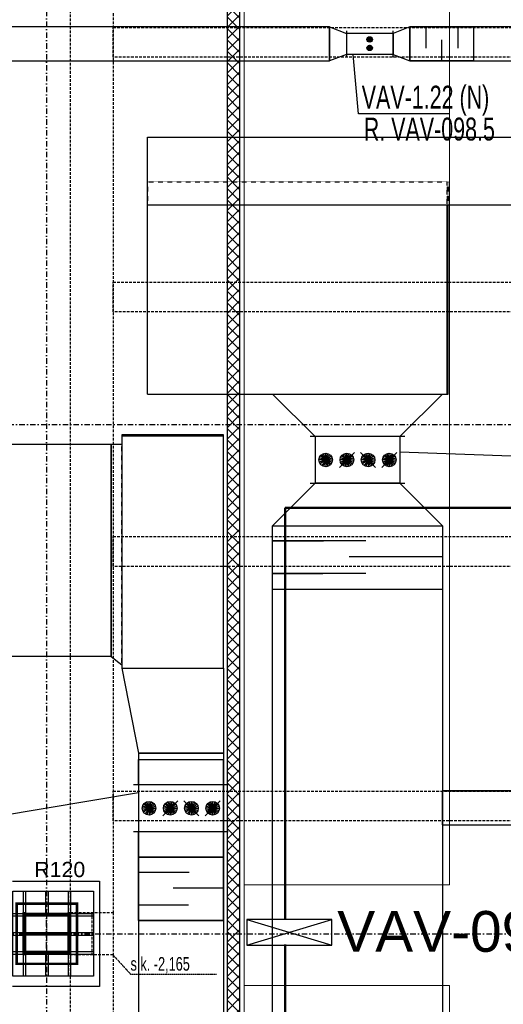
# Model space of a CAD drawing. Header units: centimetres. Extents: x -10729 to 144862, y -4437 to 43656.
# Tile 24 of 148: x 6229 to 6798, y 6117 to 7277. Entities that reach past the tile are written whole.
import ezdxf

# ---------------------------------------------------------------- set-up
doc = ezdxf.new("R2010")
doc.units = ezdxf.units.CM
doc.header["$LTSCALE"] = 0.1
for name, pattern in [('CADVENT_HIDDEN', [0.8, 0.25, -0.55]), ('Kondygnacja  -0_5$0$HIDDEN', [9.525, 6.35, -3.175]), ('Kondygnacja  -0_5$0$HIDDEN2', [4.7625, 3.175, -1.5875]), ('Osie rzutów$0$DASHDOT2', [12.7, 6.35, -3.175, 0, -3.175])]:
    doc.linetypes.add(name, pattern=pattern)
doc.layers.add('AU Sieć LON', color=1, linetype='Continuous', lineweight=50)
doc.layers.add('Kondygnacja  -0_5$0$ARCH_WIDOK', color=8, linetype='Continuous', lineweight=13)
for name, color, linetype in [('AU Szafki Klimakonwektorów', 183, 'Continuous'), ('bgde-nawiewEXP', 1, 'Continuous'), ('bgde-nawiewHIDDEN', 1, 'Continuous'), ('bgde-wywiewEXP', 5, 'Continuous'), ('bgde-wywiewHIDDEN', 5, 'Continuous'), ('bgde_redukcja', 3, 'Continuous'), ('bgde_tlumik', 6, 'Continuous'), ('bgde_VAV', 4, 'Continuous'), ('Kondygnacja  -0_5$0$ARCH_GK', 8, 'Continuous'), ('Kondygnacja  -0_5$0$ARCH_INFO_ODPORNOŚĆ OGNIOWA', 8, 'Continuous'), ('Kondygnacja  -0_5$0$ARCH_KONSTR_POWYŻEJ RZUTU', 8, 'Kondygnacja  -0_5$0$HIDDEN'), ('Kondygnacja  -0_5$0$ARCH_KONSTR_POWYŻEJ RZUTU_IST', 8, 'Kondygnacja  -0_5$0$HIDDEN2'), ('Kondygnacja  -0_5$0$ARCH_OKŁADZINA', 8, 'Continuous'), ('Kondygnacja  -0_5$0$ARCH_SŁUPY', 8, 'Continuous'), ('Osie rzutów$0$ARCH_INFO_OSIE_IST', 8, 'Osie rzutów$0$DASHDOT2'), ('Osie rzutów$0$ARCH_INFO_OSIE_OPISY_IST', 8, 'Continuous')]:
    doc.layers.add(name, color=color, linetype=linetype)
doc.layers.add('Kondygnacja  -0_5$0$ARCH_POMOCNICZE', color=8, linetype='Continuous', plot=False)
doc.styles.add('Arial', font='ARIAL.TTF')
doc.styles.add('Kondygnacja  -0_5$0$Arial', font='ARIAL.TTF')
doc.styles.add('Kondygnacja  -0_5$0$BIKTS', font='bikromsw.shx', dxfattribs={"width": 0.8})
pattern_1 = [(45, (-6220.6425, -6150), (-0.67351921, 0.67351921), [])]

# ---------------------------------------------------------------- blocks, each defined once
blk = doc.blocks.new('Osie rzutów')
at = {"layer": 'Osie rzutów$0$ARCH_INFO_OSIE_IST', "ltscale": 10}
for p, q in [((6260, 12510), (6260, 4623.26)), ((4436.04, 6800), (15156.54, 6800)), ((6260, 6170), (6260, 6230)), ((4436.04, 6200), (15156.54, 6200)), ((6290, 6200), (6230, 6200))]:
    blk.add_line(p, q, dxfattribs=at)
blk = doc.blocks.new('Kondygnacja  -0_5$0$słup 6.8.41')
at = {"layer": 'Kondygnacja  -0_5$0$ARCH_SŁUPY'}
h = blk.add_hatch(dxfattribs=at)
h.set_pattern_fill('ANSI31', color=256, scale=0.3, style=0)
h.set_pattern_definition(pattern_1)
h.paths.add_polyline_path([(14.8, 75), (11.8, 75), (11.8, 25), (14.8, 25)])
h = blk.add_hatch(dxfattribs=at)
h.set_pattern_fill('ANSI31', color=256, scale=0.3, style=0)
h.set_pattern_definition(pattern_1)
h.paths.add_polyline_path([(64.8, 71), (64.8, 74), (14.8, 74), (14.8, 71)])
h = blk.add_hatch(dxfattribs=at)
h.set_pattern_fill('ANSI31', color=256, scale=0.3, style=0)
h.set_pattern_definition(pattern_1)
h.paths.add_polyline_path([(67.8, 75), (64.8, 75), (64.8, 25), (67.8, 25)])
h = blk.add_hatch(dxfattribs=at)
h.set_pattern_fill('ANSI31', color=256, scale=0.3, style=0)
h.set_pattern_definition(pattern_1)
h.paths.add_polyline_path([(64.8, 48.5), (64.8, 51.5), (14.8, 51.5), (14.8, 48.5)])
h = blk.add_hatch(dxfattribs=at)
h.set_pattern_fill('ANSI31', color=256, scale=0.3, style=0)
h.set_pattern_definition(pattern_1)
h.paths.add_polyline_path([(64.8, 26), (64.8, 29), (14.8, 29), (14.8, 26)])
at = {"layer": 'Kondygnacja  -0_5$0$ARCH_POMOCNICZE'}
blk.add_lwpolyline([(94.8, 100), (94.8, 0), (-0.2, 0), (-0.2, 100)], close=True, dxfattribs=at)
for points in [[(11.8, 100), (11.8, 75)], [(14.8, 100), (14.8, 75)], [(38.3, 100), (38.3, 74)], [(41.3, 100), (41.3, 74)], [(64.8, 100), (64.8, 75)], [(67.8, 100), (67.8, 75)], [(-0.2, 74), (11.8, 74)], [(-0.2, 71), (11.8, 71)], [(67.8, 74), (94.8, 74)], [(67.8, 71), (94.8, 71)], [(-0.2, 51.5), (11.8, 51.5)], [(-0.2, 48.5), (11.8, 48.5)], [(67.8, 51.5), (94.8, 51.5)], [(67.8, 48.5), (94.8, 48.5)], [(-0.2, 29), (11.8, 29)], [(-0.2, 26), (11.8, 26)], [(11.8, 25), (11.8, 0)], [(14.8, 25), (14.8, 0)], [(38.3, 26), (38.3, 0)], [(41.3, 26), (41.3, 0)], [(64.8, 25), (64.8, 0)], [(67.8, 29), (94.8, 29)], [(67.8, 26), (94.8, 26)], [(67.8, 25), (67.8, 0)]]:
    blk.add_lwpolyline(points, dxfattribs=at)
at = {"layer": 'Kondygnacja  -0_5$0$ARCH_SŁUPY'}
for p, q in [((14.8, 51.5), (64.8, 51.5)), ((64.8, 48.5), (14.8, 48.5))]:
    blk.add_line(p, q, dxfattribs=at)
at = {"layer": 'Kondygnacja  -0_5$0$ARCH_SŁUPY', "const_width": 3}
blk.add_lwpolyline([(4.3, 85.5), (75.3, 85.5), (75.3, 14.5), (4.3, 14.5)], close=True, dxfattribs=at)
at = {"layer": 'Kondygnacja  -0_5$0$ARCH_SŁUPY'}
for points in [[(11.8, 75), (14.8, 75), (14.8, 25), (11.8, 25)], [(64.8, 75), (67.8, 75), (67.8, 25), (64.8, 25)]]:
    blk.add_lwpolyline(points, close=True, dxfattribs=at)
for points in [[(64.8, 74), (14.8, 74)], [(14.8, 71), (64.8, 71)], [(64.8, 29), (14.8, 29)], [(14.8, 26), (64.8, 26)]]:
    blk.add_lwpolyline(points, dxfattribs=at)
blk = doc.blocks.new('Kondygnacja  -0_5$0$konstrukcja istniejąca -0.5')
at = {"layer": 'Kondygnacja  -0_5$0$ARCH_KONSTR_POWYŻEJ RZUTU_IST', "ltscale": 10}
for p, q in [((6288.5, 4975), (6288.5, 12225)), ((6288.5, 6175), (6288.5, 6225)), ((6288.5, 6225), (6338.5, 6225)), ((6338.5, 6175), (6288.5, 6175))]:
    blk.add_line(p, q, dxfattribs=at)
for points in [[(6338.5, 7375), (6338.5, 6225)], [(7382, 7232.9), (6338.5, 7232.9), (6338.5, 7267.9), (7382, 7267.9)], [(7382, 6932.9), (6338.5, 6932.9), (6338.5, 6967.9), (7382, 6967.9)], [(7382, 6632.9), (6338.5, 6632.9), (6338.5, 6667.9), (7382, 6667.9)], [(7382, 6332.9), (6338.5, 6332.9), (6338.5, 6367.9), (7382, 6367.9)], [(6313.5, 6225), (6313.5, 6175)], [(6338.5, 6225), (6338.5, 6175)], [(6338.5, 6175), (6338.5, 5025)]]:
    blk.add_lwpolyline(points, dxfattribs=at)
at = {"layer": 'Kondygnacja  -0_5$0$ARCH_KONSTR_POWYŻEJ RZUTU_IST'}
blk.add_lwpolyline([(6338.5, 6175), (6359.1, 6152.5), (6460.3, 6152.5)], dxfattribs=at)
at = {"layer": 'Kondygnacja  -0_5$0$ARCH_KONSTR_POWYŻEJ RZUTU_IST', "style": 'Kondygnacja  -0_5$0$BIKTS', "width": 0.7}
blk.add_text('s.k. -2,165', height=16, dxfattribs=at).set_placement((6359.1, 6156.5))
blk = doc.blocks.new('06')
at = {"layer": 'bgde_VAV', "color": 3, "linetype": 'Continuous', "lineweight": -2}
for p, q in [((-54870, 68405), (-54870, 68375)), ((-54870, 68375), (-54870, 68125)), ((-54320, 68375), (-54320, 68405)), ((-54320, 68125), (-54320, 68375)), ((-54870, 68125), (-54870, 68095)), ((-54320, 68095), (-54320, 68125))]:
    blk.add_line(p, q, dxfattribs=at)
at = {"layer": 'bgde_VAV', "color": 3, "linetype": 'ByBlock', "lineweight": -2}
for p, q in [((-54320, 68375), (-54870, 68375)), ((-54320, 68125), (-54870, 68125))]:
    blk.add_line(p, q, dxfattribs=at)
at = {"layer": 'bgde_VAV', "color": 3, "linetype": 'Continuous', "lineweight": -3}
for p, q in [((-54595, 68303), (-54605, 68334)), ((-54595, 68303), (-54595, 68335)), ((-54595, 68303), (-54585, 68334)), ((-54595, 68303), (-54627, 68303)), ((-54595, 68303), (-54626, 68313)), ((-54595, 68303), (-54626, 68293)), ((-54595, 68303), (-54621, 68322)), ((-54595, 68303), (-54621, 68284)), ((-54595, 68203), (-54621, 68222)), ((-54595, 68303), (-54614, 68329)), ((-54595, 68303), (-54614, 68277)), ((-54595, 68203), (-54614, 68229)), ((-54595, 68303), (-54605, 68273)), ((-54595, 68203), (-54605, 68234)), ((-54595, 68303), (-54576, 68329)), ((-54595, 68303), (-54569, 68322)), ((-54595, 68303), (-54565, 68313)), ((-54595, 68303), (-54563, 68303)), ((-54595, 68303), (-54565, 68293)), ((-54595, 68303), (-54569, 68284)), ((-54595, 68303), (-54576, 68277)), ((-54595, 68303), (-54585, 68273)), ((-54595, 68303), (-54595, 68271)), ((-54595, 68203), (-54595, 68235)), ((-54595, 68203), (-54585, 68234)), ((-54595, 68203), (-54576, 68229)), ((-54595, 68203), (-54569, 68222)), ((-54595, 68203), (-54627, 68203)), ((-54595, 68203), (-54626, 68213)), ((-54595, 68203), (-54626, 68193)), ((-54595, 68203), (-54621, 68184)), ((-54595, 68203), (-54614, 68177)), ((-54595, 68203), (-54605, 68173)), ((-54595, 68203), (-54565, 68213)), ((-54595, 68203), (-54563, 68203)), ((-54595, 68203), (-54565, 68193)), ((-54595, 68203), (-54569, 68184)), ((-54595, 68203), (-54576, 68177)), ((-54595, 68203), (-54585, 68173)), ((-54595, 68203), (-54595, 68171))]:
    blk.add_line(p, q, dxfattribs=at)
for centre in [(-54595, 68303), (-54595, 68203)]:
    blk.add_ellipse(centre, major_axis=(32, 0), ratio=1, start_param=-1.570796, end_param=4.712389, dxfattribs=at)
blk = doc.blocks.new('08')
at = {"layer": 'bgde_VAV', "color": 3, "linetype": 'Continuous', "lineweight": -2}
for p, q in [((-57699, 65891), (-57755, 65891)), ((-56699, 65891), (-57699, 65891)), ((-56643, 65891), (-56699, 65891)), ((-57755, 65341), (-57699, 65341)), ((-57699, 65341), (-56699, 65341)), ((-56699, 65341), (-56643, 65341))]:
    blk.add_line(p, q, dxfattribs=at)
at = {"layer": 'bgde_VAV', "color": 3, "linetype": 'ByBlock', "lineweight": -2}
for p, q in [((-57699, 65891), (-57699, 65341)), ((-56699, 65891), (-56699, 65341))]:
    blk.add_line(p, q, dxfattribs=at)
at = {"layer": 'bgde_VAV', "color": 3, "linetype": 'Continuous', "lineweight": -3}
for p, q in [((-57574, 65616), (-57621, 65680)), ((-57574, 65616), (-57599, 65692)), ((-57574, 65616), (-57574, 65696)), ((-57574, 65616), (-57550, 65692)), ((-57574, 65616), (-57527, 65680)), ((-57236, 65704), (-57413, 65527)), ((-57324, 65616), (-57371, 65680)), ((-57324, 65616), (-57349, 65692)), ((-57324, 65616), (-57324, 65696)), ((-57324, 65616), (-57300, 65692)), ((-57324, 65616), (-57277, 65680)), ((-56986, 65527), (-57163, 65704)), ((-57074, 65616), (-57121, 65680)), ((-57074, 65616), (-57099, 65692)), ((-57074, 65616), (-57074, 65696)), ((-57074, 65616), (-57050, 65692)), ((-57074, 65616), (-57027, 65680)), ((-56736, 65704), (-56913, 65527)), ((-56824, 65616), (-56871, 65680)), ((-56824, 65616), (-56849, 65692)), ((-56824, 65616), (-56824, 65696)), ((-56824, 65616), (-56800, 65692)), ((-56824, 65616), (-56777, 65680)), ((-57574, 65616), (-57654, 65616)), ((-57574, 65616), (-57650, 65640)), ((-57574, 65616), (-57650, 65591)), ((-57574, 65616), (-57639, 65663)), ((-57574, 65616), (-57639, 65569)), ((-57574, 65616), (-57621, 65551)), ((-57574, 65616), (-57599, 65540)), ((-57574, 65616), (-57510, 65663)), ((-57574, 65616), (-57498, 65640)), ((-57574, 65616), (-57498, 65591)), ((-57574, 65616), (-57510, 65569)), ((-57574, 65616), (-57527, 65551)), ((-57574, 65616), (-57550, 65540)), ((-57574, 65616), (-57574, 65536)), ((-57574, 65616), (-57494, 65616)), ((-57324, 65616), (-57404, 65616)), ((-57324, 65616), (-57400, 65640)), ((-57324, 65616), (-57400, 65591)), ((-57324, 65616), (-57389, 65663)), ((-57324, 65616), (-57389, 65569)), ((-57324, 65616), (-57371, 65551)), ((-57324, 65616), (-57349, 65540)), ((-57324, 65616), (-57260, 65663)), ((-57324, 65616), (-57248, 65640)), ((-57324, 65616), (-57248, 65591)), ((-57324, 65616), (-57260, 65569)), ((-57324, 65616), (-57277, 65551)), ((-57324, 65616), (-57300, 65540)), ((-57324, 65616), (-57324, 65536)), ((-57324, 65616), (-57244, 65616)), ((-57074, 65616), (-57154, 65616)), ((-57074, 65616), (-57150, 65640)), ((-57074, 65616), (-57150, 65591)), ((-57074, 65616), (-57139, 65663)), ((-57074, 65616), (-57139, 65569)), ((-57074, 65616), (-57121, 65551)), ((-57074, 65616), (-57099, 65540)), ((-57074, 65616), (-57010, 65663)), ((-57074, 65616), (-56998, 65640)), ((-57074, 65616), (-56998, 65591)), ((-57074, 65616), (-57010, 65569)), ((-57074, 65616), (-57027, 65551)), ((-57074, 65616), (-57050, 65540)), ((-57074, 65616), (-57074, 65536)), ((-57074, 65616), (-56994, 65616)), ((-56824, 65616), (-56904, 65616)), ((-56824, 65616), (-56900, 65640)), ((-56824, 65616), (-56900, 65591)), ((-56824, 65616), (-56889, 65663)), ((-56824, 65616), (-56889, 65569)), ((-56824, 65616), (-56871, 65551)), ((-56824, 65616), (-56849, 65540)), ((-56824, 65616), (-56760, 65663)), ((-56824, 65616), (-56748, 65640)), ((-56824, 65616), (-56748, 65591)), ((-56824, 65616), (-56760, 65569)), ((-56824, 65616), (-56777, 65551)), ((-56824, 65616), (-56800, 65540)), ((-56824, 65616), (-56824, 65536)), ((-56824, 65616), (-56744, 65616))]:
    blk.add_line(p, q, dxfattribs=at)
for centre in [(-57574, 65616), (-57324, 65616), (-57074, 65616), (-56824, 65616)]:
    blk.add_ellipse(centre, major_axis=(80, 0), ratio=1, start_param=-1.570796, end_param=4.712389, dxfattribs=at)
blk = doc.blocks.new('t22')
at = {"layer": 'bgde_tlumik'}
for p, q in [((-54121, 27702), (-54121, 27452)), ((-53746, 27702), (-53746, 27452)), ((-53933, 27302), (-53933, 27552))]:
    blk.add_line(p, q, dxfattribs=at)
blk.add_lwpolyline([(-54308, 27702), (-53558, 27702), (-53558, 27302), (-54308, 27302)], close=True, dxfattribs=at)
blk = doc.blocks.new('t43')
at = {"layer": 'bgde_tlumik'}
for p, q in [((-55927, 21649), (-55327, 21649)), ((-54827, 21649), (-55927, 21649)), ((-53927, 21457), (-55027, 21457)), ((-55927, 21264), (-55337, 21264)), ((-54827, 21264), (-55927, 21264))]:
    blk.add_line(p, q, dxfattribs=at)
blk.add_lwpolyline([(-55927, 21826), (-53927, 21826), (-53927, 21076), (-55927, 21076)], close=True, dxfattribs=at)
blk = doc.blocks.new('t24')
at = {"layer": 'bgde_tlumik'}
for p, q in [((-57509, 17922), (-57509, 17172)), ((-57509, 17745), (-56909, 17745)), ((-56509, 17553), (-57099, 17553)), ((-57509, 17360), (-56919, 17360)), ((-57509, 17172), (-56509, 17172))]:
    blk.add_line(p, q, dxfattribs=at)
blk.add_lwpolyline([(-57509, 17922), (-56509, 17922), (-56509, 17172), (-57509, 17172)], close=True, dxfattribs=at)

msp = doc.modelspace()

# ---------------------------------------------------------------- hatches: boundary and pattern name
at = {"layer": 'Kondygnacja  -0_5$0$ARCH_GK', "linetype": 'Continuous', "lineweight": -3}
h = msp.add_hatch(dxfattribs=at)
h.set_pattern_fill('ANSI37', color=256, scale=3, style=0)
h.paths.add_polyline_path([(6473, 4985), (6488, 4985), (6488, 9864), (6476.333, 9864), (6473, 9854)], flags=0)
h.paths.add_polyline_path([(6473, 9874), (6476.333, 9864), (6488, 9864), (6488, 10101), (6473, 10116)], flags=0)

# ---------------------------------------------------------------- linework, layer by layer
at = {"layer": 'AU Sieć LON', "color": 1}
for p, q in [((7680.963, 6701.869), (6541.291, 6701.869)), ((6541.291, 6701.869), (6541.291, 6217.173)), ((6541.291, 6187.173), (6541.291, 5497.135))]:
    msp.add_line(p, q, dxfattribs=at)
at = {"layer": 'AU Szafki Klimakonwektorów'}
for p, q in [((6596.299, 6216.654), (6496.299, 6216.654)), ((6496.299, 6186.654), (6596.299, 6216.654)), ((6496.299, 6216.654), (6596.299, 6186.654)), ((6596.299, 6216.654), (6496.299, 6216.654)), ((6496.299, 6216.654), (6496.299, 6186.654)), ((6496.299, 6186.654), (6596.299, 6216.654)), ((6496.299, 6216.654), (6596.299, 6186.654)), ((6596.299, 6186.654), (6596.299, 6216.654)), ((6496.299, 6186.654), (6596.299, 6186.654)), ((6496.299, 6186.654), (6596.299, 6186.654))]:
    msp.add_line(p, q, dxfattribs=at)
at = {"layer": 'bgde-nawiewEXP', "linetype": 'Continuous'}
msp.add_line((6593.479, 7268.401), (6593.479, 7228.401), dxfattribs=at)
for points in [[(6593.479, 7268.401), (6200.304, 7268.401), (6200.304, 7228.401), (6593.479, 7228.401)], [(6688.479, 7228.401), (6920.005, 7228.401), (6940.005, 7225.901), (6940.005, 7270.901), (6920.005, 7268.401), (6920.005, 7228.401), (6920.005, 7268.401), (6688.479, 7268.401)], [(7965.424, 7058.531), (6379.131, 7058.531), (6379.131, 7138.531), (7965.424, 7138.531)], [(6379.198, 6835.763), (6379.198, 7058.531)], [(6379.198, 6835.763), (6732.305, 6835.763), (6732.305, 7058.531), (6732.305, 6835.763), (6733.305, 6835.763), (6733.305, 7058.531)], [(6526.598, 6835.763), (6526.598, 6835.763), (6726.598, 6835.763)], [(6526.598, 5115.106), (6726.598, 5115.106), (6726.598, 5116.106), (6526.598, 5116.106), (6526.598, 6680.763)], [(6726.598, 6680.763), (6726.598, 5938.602)], [(6726.598, 6368.207), (6920.001, 6368.207), (6920.001, 6328.207), (6940.001, 6325.707), (6940.001, 6370.707), (6951.737, 6370.707)], [(6726.598, 6328.207), (6726.598, 6368.207)], [(6726.598, 6328.207), (6920.001, 6328.207), (6920.001, 6368.207), (6726.598, 6368.207)], [(6726.598, 6368.207), (6726.598, 6328.207)]]:
    msp.add_lwpolyline(points, dxfattribs=at)
for points in [[(6593.479, 7268.401), (6613.479, 7260.901), (6613.479, 7235.901), (6593.479, 7228.401)], [(6688.479, 7268.401), (6668.479, 7260.901), (6668.479, 7235.901), (6688.479, 7228.401)], [(6526.598, 6835.763), (6726.598, 6835.763), (6676.598, 6785.763), (6576.598, 6785.763)], [(6526.598, 6680.763), (6726.598, 6680.763), (6676.598, 6730.763), (6576.598, 6730.763)]]:
    msp.add_lwpolyline(points, close=True, dxfattribs=at)
at = {"layer": 'bgde-nawiewHIDDEN', "linetype": 'CADVENT_HIDDEN'}
for points in [[(6379.198, 7085.763), (6379.198, 7058.531)], [(6379.198, 7085.763), (6732.305, 7085.763), (6732.305, 7058.531), (6732.305, 7085.763), (6733.305, 7085.763), (6733.305, 7058.531)]]:
    msp.add_lwpolyline(points, dxfattribs=at)
at = {"layer": 'bgde-wywiewEXP', "linetype": 'Continuous'}
for points in [[(6348.715, 6786.703), (6468.715, 6786.703), (6468.715, 6787.703), (6348.715, 6787.703)], [(6200.091, 6526.703), (6200.091, 6776.703), (6336.215, 6776.703), (6336.215, 6526.703)], [(6348.715, 6512.759), (6468.715, 6512.759), (6468.715, 6786.703), (6348.715, 6786.703)]]:
    msp.add_lwpolyline(points, close=True, dxfattribs=at)
for points in [[(6336.215, 6526.703), (6336.215, 6776.703), (6348.715, 6776.703)], [(6336.215, 6526.703), (6348.715, 6516.703)], [(6348.715, 6512.759), (6368.715, 6412.759), (6368.715, 6047.676)], [(6348.715, 6512.759), (6468.715, 6512.759), (6468.715, 6412.759), (6368.715, 6412.759), (6468.715, 6412.759), (6468.715, 6060.176), (6368.715, 6060.176), (6468.715, 6060.176), (6468.715, 6047.676), (6468.695, 6047.676)]]:
    msp.add_lwpolyline(points, dxfattribs=at)
at = {"layer": 'bgde-wywiewHIDDEN', "linetype": 'CADVENT_HIDDEN'}
msp.add_lwpolyline([(6348.715, 6516.703), (6348.715, 6776.703)], dxfattribs=at)
at = {"layer": 'bgde_redukcja'}
for points in [[(6368.39, 6405.366), (6468.39, 6405.366), (6468.39, 6375.366), (6368.39, 6375.366)], [(6368.39, 6320.366), (6468.39, 6320.366), (6468.39, 6290.366), (6368.39, 6290.366)]]:
    msp.add_lwpolyline(points, close=True, dxfattribs=at)
at = {"layer": 'bgde_VAV'}
for p, q in [((6627.641, 7166.055, 2.142), (6621.479, 7235.901)), ((6734.959, 7166.055, 2.142), (6627.641, 7166.055, 2.142)), ((6676.598, 6767.676), (6818.862, 6762.544, -290.998)), ((6368.39, 6366.102), (6178.043, 6333.956, 2.142))]:
    msp.add_line(p, q, dxfattribs=at)
at = {"layer": 'Kondygnacja  -0_5$0$ARCH_GK', "linetype": 'Continuous', "lineweight": -3}
for p, q in [((6488, 4985), (6488, 10101)), ((6473, 9854), (6473, 4985))]:
    msp.add_line(p, q, dxfattribs=at)
at = {"layer": 'Kondygnacja  -0_5$0$ARCH_OKŁADZINA'}
msp.add_lwpolyline([(6220, 6262), (6322.461, 6262), (6322.461, 6138), (6220, 6138)], dxfattribs=at)
at = {"layer": 'Kondygnacja  -0_5$0$ARCH_WIDOK'}
msp.add_line((6493, 10096), (6493, 4985), dxfattribs=at)
for points in [[(6493, 7342.5), (6735, 7342.5), (6735, 6257.5), (6493, 6257.5)], [(6493, 6139.2), (6735, 6139.2), (6735, 5054.2), (6493, 5054.2)]]:
    msp.add_lwpolyline(points, dxfattribs=at)

# ---------------------------------------------------------------- block references
at = {"layer": 'bgde_redukcja', "xscale": 0.1000000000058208, "yscale": 0.09999999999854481, "zscale": 0.1}
for name, p in [('06', (12100.489, 423.404)), ('08', (12346.523, 196.666)), ('08', (12138.315, -213.731))]:
    msp.add_blockref(name, p, dxfattribs=at)
at = {"layer": 'bgde_tlumik', "xscale": 0.1000000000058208, "yscale": 0.09999999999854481, "zscale": 0.1}
for name in ['t22', 't43', 't24']:
    msp.add_blockref(name, (12119.304, 4498.207), dxfattribs=at)
at = {"layer": 'Kondygnacja  -0_5$0$ARCH_KONSTR_POWYŻEJ RZUTU'}
msp.add_blockref('Kondygnacja  -0_5$0$konstrukcja istniejąca -0.5', (0, 0), dxfattribs=at)
at = {"layer": 'Kondygnacja  -0_5$0$ARCH_SŁUPY'}
msp.add_blockref('Kondygnacja  -0_5$0$słup 6.8.41', (6220.643, 6150), dxfattribs=at)
at = {"layer": 'Osie rzutów$0$ARCH_INFO_OSIE_OPISY_IST'}
msp.add_blockref('Osie rzutów', (0, 0), dxfattribs=at)

# ---------------------------------------------------------------- texts
at = {"layer": 'AU Szafki Klimakonwektorów', "insert": (6602.746, 6226.734), "char_height": 48, "width": 1074.22285, "attachment_point": 1, "style": 'Arial'}
msp.add_mtext('VAV-098.6', dxfattribs=at)
at = {"layer": 'bgde_VAV', "width": 0.7}
for s, p in [('VAV-1.22 (N)', (6631.611, 7172.222, 291.213)), ('R. VAV-098.5', (6634.01, 7134.655, 291.213))]:
    msp.add_text(s, height=27, dxfattribs=at).set_placement(p)
at = {"layer": 'Kondygnacja  -0_5$0$ARCH_INFO_ODPORNOŚĆ OGNIOWA', "insert": (6275.71, 6290.586), "char_height": 18, "width": 53.33252, "attachment_point": 5, "style": 'Kondygnacja  -0_5$0$Arial'}
msp.add_mtext('\\PR120', dxfattribs=at)

doc.saveas('drawing.dxf')
